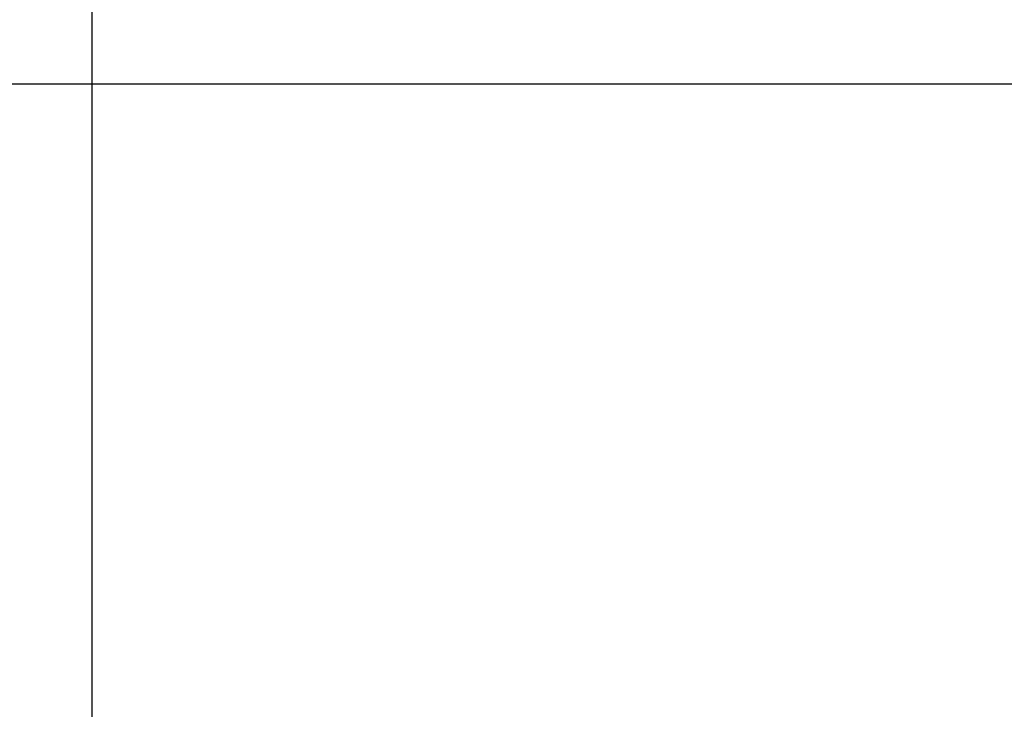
# Model space of a CAD drawing. Header units: inches. Extents: x -9715 to 27308, y -24775 to -3453.
# Tile 158 of 196: x 6772 to 6787, y -21030 to -21020. Entities that reach past the tile are written whole.
import ezdxf

# ---------------------------------------------------------------- set-up
doc = ezdxf.new("R2010")
doc.units = ezdxf.units.IN
doc.header["$MEASUREMENT"] = 0
doc.layers.get('DEFPOINTS').update_dxf_attribs({"color": 11})
doc.layers.add('S-ANNO-TEXT', color=2, linetype='Continuous')
doc.layers.add('S-SECT-SHPS', color=3, linetype='Continuous', lineweight=25)
doc.styles.add('DIM', font='ROMANS.shx', dxfattribs={"width": 0.8})
doc.dimstyles.new('DIM-16', dxfattribs={"dimscale": 0, "dimtxt": 6, "dimasz": 6, "dimexe": 3, "dimexo": 3, "dimgap": 3, "dimtad": 1, "dimdec": 1, "dimzin": 3, "dimdsep": 46, "dimlunit": 4, "dimtxsty": 'DIM', "dimcen": 0, "dimdle": 0.0625, "dimclrd": 256, "dimclre": 256, "dimclrt": 2, "dimazin": 0, "dimtfac": 1, "dimtdec": 1, "dimtmove": 1, "dimatfit": 0, "dimfxl": 0.0625, "dimfrac": 2, "dimtolj": 1, "dimtzin": 0, "dimarcsym": 0})

# ---------------------------------------------------------------- blocks, each defined once
blk = doc.blocks.new('*D1263')
at = {"layer": 'DEFPOINTS', "color": 0, "transparency": 16777216}
for p in [(6964.907, -20949.005), (6772.907, -21052.471), (6964.907, -21052.471)]:
    blk.add_point(p, dxfattribs=at)
at = {"layer": 'S-ANNO-TEXT', "lineweight": -2, "transparency": 16777216}
for p, q in [((6772.907, -21049.471), (6772.907, -20946.005)), ((6964.907, -21049.471), (6964.907, -20946.005)), ((6780.907, -20949.005), (6956.907, -20949.005))]:
    blk.add_line(p, q, dxfattribs=at)
at = {"layer": 'S-ANNO-TEXT', "transparency": 16777216}
for points in [[(6780.907, -20947.672), (6780.907, -20950.338), (6772.907, -20949.005)], [(6956.907, -20947.672), (6956.907, -20950.338), (6964.907, -20949.005)]]:
    blk.add_solid(points, dxfattribs=at)
at = {"layer": 'S-ANNO-TEXT', "color": 2, "transparency": 16777216, "insert": (6868.004, -20943.74), "char_height": 8, "attachment_point": 5, "style": 'DIM'}
blk.add_mtext('\\A1;TYPE I SUPPORTS', dxfattribs=at)

msp = doc.modelspace()

# ---------------------------------------------------------------- linework, layer by layer
at = {"layer": 'S-SECT-SHPS'}
msp.add_line((6608.90735, -21020.52513, 41.66667), (7000.90735, -21020.52513, 41.66667), dxfattribs=at)

# ---------------------------------------------------------------- dimensions: what is measured, and where the dimension line sits
at = {"layer": 'S-ANNO-TEXT'}
dim = msp.add_linear_dim(base=(6964.90735, -20949.00498, 41.66667), p1=(6772.90735, -21052.47135, 41.66667), p2=(6964.90735, -21052.47135, 41.66667), text='TYPE I SUPPORTS', dimstyle='DIM-16', override={"dimscale": 1, "dimtxt": 8, "dimasz": 8, "dimgap": 1, "dimtad": 0, "dimdle": 1, "dimfrac": 1}, dxfattribs=at)
dim.commit()
dim.dimension.update_dxf_attribs({"geometry": '*D1263', "text_midpoint": (6868.00431, -20943.73988, 41.66667), "dimtype": 160})

doc.saveas('drawing.dxf')
